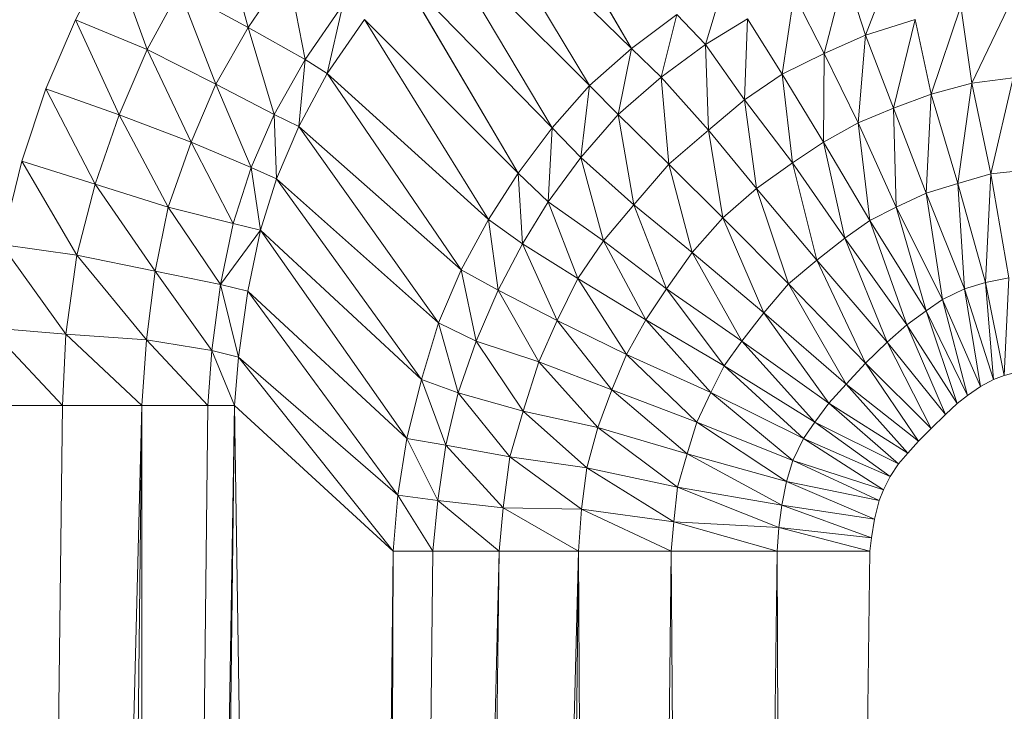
# Model space of a CAD drawing. Header units: metres. Extents: x 391.1 to 427.5, y 12.7 to 28.4.
# Tile 160 of 222: x 408.202 to 408.2521, y 24.0296 to 24.0648. Entities that reach past the tile are written whole.
import ezdxf

# ---------------------------------------------------------------- set-up
doc = ezdxf.new("R2010")
doc.units = ezdxf.units.M
doc.layers.add('02_MOBILIARIO', color=7, linetype='Continuous', lineweight=18)

# ---------------------------------------------------------------- blocks, each defined once
blk = doc.blocks.new('Family - Plats de dutxa PS-1-153501-01_ENLLUMENAT_PS1')
at = {"layer": '02_MOBILIARIO', "color": 253, "true_color": 0xaaaaaa}
for p, q in [((0.101401, 0.712641), (0.095882, 0.72219)), ((0.095882, 0.72219), (0.101401, 0.712641)), ((0.101401, 0.712641), (0.093482, 0.720373)), ((0.099255, 0.710758), (0.093482, 0.720373)), ((0.093482, 0.720373), (0.099255, 0.710758)), ((0.093482, 0.720373), (0.101401, 0.712641)), ((0.080487, 0.718877), (0.081883, 0.713704)), ((0.081883, 0.713704), (0.080487, 0.718877)), ((0.091424, 0.718573), (0.099255, 0.710758)), ((0.091424, 0.718573), (0.097357, 0.708596)), ((0.097357, 0.708596), (0.091424, 0.718573)), ((0.091424, 0.718573), (0.099255, 0.710758)), ((0.073086, 0.714101), (0.074923, 0.717635)), ((0.073086, 0.714101), (0.074923, 0.717635)), ((0.074923, 0.717635), (0.076727, 0.712582)), ((0.076727, 0.712582), (0.074923, 0.717635)), ((0.113325, 0.713322), (0.114906, 0.717416)), ((0.114906, 0.717416), (0.113325, 0.713322)), ((0.081883, 0.713704), (0.083873, 0.716686)), ((0.083873, 0.716686), (0.081883, 0.713704)), ((0.083873, 0.716686), (0.084782, 0.712078)), ((0.084782, 0.712078), (0.083873, 0.716686)), ((0.097357, 0.708596), (0.089624, 0.716515)), ((0.089624, 0.716515), (0.097357, 0.708596)), ((0.089624, 0.716515), (0.095621, 0.706286)), ((0.095621, 0.706286), (0.089624, 0.716515)), ((0.111221, 0.712384), (0.112277, 0.716516)), ((0.112277, 0.716516), (0.111221, 0.712384)), ((0.113325, 0.713322), (0.112277, 0.716516)), ((0.112277, 0.716516), (0.113325, 0.713322)), ((0.105173, 0.712834), (0.106078, 0.715878)), ((0.106078, 0.715878), (0.105173, 0.712834)), ((0.07838, 0.71561), (0.076727, 0.712582)), ((0.076727, 0.712582), (0.07838, 0.71561)), ((0.081883, 0.713704), (0.07838, 0.71561)), ((0.07838, 0.71561), (0.081883, 0.713704)), ((0.07838, 0.71561), (0.080239, 0.710814)), ((0.080239, 0.710814), (0.07838, 0.71561)), ((0.10908, 0.711333), (0.109685, 0.71539)), ((0.109685, 0.71539), (0.10908, 0.711333)), ((0.111221, 0.712384), (0.109685, 0.71539)), ((0.109685, 0.71539), (0.111221, 0.712384)), ((0.118734, 0.710871), (0.120767, 0.715127)), ((0.120767, 0.715127), (0.118734, 0.710871)), ((0.084782, 0.712078), (0.086705, 0.71487)), ((0.086705, 0.71487), (0.084782, 0.712078)), ((0.086705, 0.71487), (0.085903, 0.711362)), ((0.085903, 0.711362), (0.086705, 0.71487)), ((0.116668, 0.710308), (0.118175, 0.714789)), ((0.118175, 0.714789), (0.116668, 0.710308)), ((0.118734, 0.710871), (0.118175, 0.714789)), ((0.118175, 0.714789), (0.118734, 0.710871)), ((0.103712, 0.714376), (0.101401, 0.712641)), ((0.101401, 0.712641), (0.103712, 0.714376)), ((0.102919, 0.711183), (0.103712, 0.714376)), ((0.103712, 0.714376), (0.102919, 0.711183)), ((0.105173, 0.712834), (0.103712, 0.714376)), ((0.103712, 0.714376), (0.105173, 0.712834)), ((0.107314, 0.714148), (0.105173, 0.712834)), ((0.105173, 0.712834), (0.107314, 0.714148)), ((0.107164, 0.710019), (0.107314, 0.714148)), ((0.107314, 0.714148), (0.107164, 0.710019)), ((0.10908, 0.711333), (0.107314, 0.714148)), ((0.107314, 0.714148), (0.10908, 0.711333)), ((0.071574, 0.710589), (0.073086, 0.714101)), ((0.071574, 0.710589), (0.073086, 0.714101)), ((0.073086, 0.714101), (0.076727, 0.712582)), ((0.073086, 0.714101), (0.0753, 0.709251)), ((0.0753, 0.709251), (0.073086, 0.714101)), ((0.076727, 0.712582), (0.073086, 0.714101)), ((0.080239, 0.710814), (0.081883, 0.713704)), ((0.081883, 0.713704), (0.080239, 0.710814)), ((0.084782, 0.712078), (0.081883, 0.713704)), ((0.081883, 0.713704), (0.084782, 0.712078)), ((0.081883, 0.713704), (0.083199, 0.70927)), ((0.083199, 0.70927), (0.081883, 0.713704)), ((0.085903, 0.711362), (0.087807, 0.714116)), ((0.087807, 0.714116), (0.085903, 0.711362)), ((0.095621, 0.706286), (0.087807, 0.714116)), ((0.087807, 0.714116), (0.095621, 0.706286)), ((0.087807, 0.714116), (0.09412, 0.703919)), ((0.09412, 0.703919), (0.087807, 0.714116)), ((0.113325, 0.713322), (0.115842, 0.71411)), ((0.115842, 0.71411), (0.113325, 0.713322)), ((0.114752, 0.709595), (0.115842, 0.71411)), ((0.115842, 0.71411), (0.114752, 0.709595)), ((0.116668, 0.710308), (0.115842, 0.71411)), ((0.115842, 0.71411), (0.116668, 0.710308)), ((0.113325, 0.713322), (0.111221, 0.712384)), ((0.111221, 0.712384), (0.113325, 0.713322)), ((0.112949, 0.708845), (0.113325, 0.713322)), ((0.113325, 0.713322), (0.112949, 0.708845)), ((0.113325, 0.713322), (0.114752, 0.709595)), ((0.114752, 0.709595), (0.113325, 0.713322)), ((0.101401, 0.712641), (0.099255, 0.710758)), ((0.099255, 0.710758), (0.101401, 0.712641)), ((0.100727, 0.70927), (0.101401, 0.712641)), ((0.101401, 0.712641), (0.100727, 0.70927)), ((0.102919, 0.711183), (0.101401, 0.712641)), ((0.101401, 0.712641), (0.102919, 0.711183)), ((0.105173, 0.712834), (0.102919, 0.711183)), ((0.102919, 0.711183), (0.105173, 0.712834)), ((0.107164, 0.710019), (0.105173, 0.712834)), ((0.105323, 0.708481), (0.105173, 0.712834)), ((0.105173, 0.712834), (0.105323, 0.708481)), ((0.105173, 0.712834), (0.107164, 0.710019)), ((0.0753, 0.709251), (0.076727, 0.712582)), ((0.076727, 0.712582), (0.0753, 0.709251)), ((0.076727, 0.712582), (0.080239, 0.710814)), ((0.076727, 0.712582), (0.078968, 0.707857)), ((0.078968, 0.707857), (0.076727, 0.712582)), ((0.080239, 0.710814), (0.076727, 0.712582)), ((0.111221, 0.712384), (0.10908, 0.711333)), ((0.10908, 0.711333), (0.111221, 0.712384)), ((0.111184, 0.707869), (0.111221, 0.712384)), ((0.111221, 0.712384), (0.111184, 0.707869)), ((0.112949, 0.708845), (0.111221, 0.712384)), ((0.111221, 0.712384), (0.112949, 0.708845)), ((0.083199, 0.70927), (0.084782, 0.712078)), ((0.084782, 0.712078), (0.083199, 0.70927)), ((0.084782, 0.712078), (0.084454, 0.708654)), ((0.084454, 0.708654), (0.084782, 0.712078)), ((0.085903, 0.711362), (0.084782, 0.712078)), ((0.084782, 0.712078), (0.085903, 0.711362)), ((0.084454, 0.708654), (0.085903, 0.711362)), ((0.085903, 0.711362), (0.084454, 0.708654)), ((0.09412, 0.703919), (0.085903, 0.711362)), ((0.085903, 0.711362), (0.09412, 0.703919)), ((0.085903, 0.711362), (0.092731, 0.701364)), ((0.092731, 0.701364), (0.085903, 0.711362)), ((0.102919, 0.711183), (0.100727, 0.70927)), ((0.100727, 0.70927), (0.102919, 0.711183)), ((0.105323, 0.708481), (0.102919, 0.711183)), ((0.103297, 0.706743), (0.102919, 0.711183)), ((0.102919, 0.711183), (0.103297, 0.706743)), ((0.102919, 0.711183), (0.105323, 0.708481)), ((0.10908, 0.711333), (0.107164, 0.710019)), ((0.107164, 0.710019), (0.10908, 0.711333)), ((0.111184, 0.707869), (0.10908, 0.711333)), ((0.109606, 0.706818), (0.10908, 0.711333)), ((0.10908, 0.711333), (0.109606, 0.706818)), ((0.10908, 0.711333), (0.111184, 0.707869)), ((0.118734, 0.710871), (0.120838, 0.711134)), ((0.120838, 0.711134), (0.118734, 0.710871)), ((0.119711, 0.706244), (0.120838, 0.711134)), ((0.120838, 0.711134), (0.119711, 0.706244)), ((0.078968, 0.707857), (0.080239, 0.710814)), ((0.080239, 0.710814), (0.078968, 0.707857)), ((0.083199, 0.70927), (0.080239, 0.710814)), ((0.080239, 0.710814), (0.083199, 0.70927)), ((0.080239, 0.710814), (0.082035, 0.706565)), ((0.082035, 0.706565), (0.080239, 0.710814)), ((0.099255, 0.710758), (0.097357, 0.708596)), ((0.097357, 0.708596), (0.099255, 0.710758)), ((0.099255, 0.710758), (0.098815, 0.707078)), ((0.098815, 0.707078), (0.099255, 0.710758)), ((0.099255, 0.710758), (0.100727, 0.70927)), ((0.099255, 0.710758), (0.100727, 0.70927)), ((0.116668, 0.710308), (0.118734, 0.710871)), ((0.118734, 0.710871), (0.116668, 0.710308)), ((0.11802, 0.705756), (0.118734, 0.710871)), ((0.118734, 0.710871), (0.11802, 0.705756)), ((0.119711, 0.706244), (0.118734, 0.710871)), ((0.118734, 0.710871), (0.119711, 0.706244)), ((0.070343, 0.706895), (0.071574, 0.710589)), ((0.070343, 0.706895), (0.071574, 0.710589)), ((0.0753, 0.709251), (0.071574, 0.710589)), ((0.071574, 0.710589), (0.0753, 0.709251)), ((0.071574, 0.710589), (0.074078, 0.705715)), ((0.074078, 0.705715), (0.071574, 0.710589)), ((0.114752, 0.709595), (0.116668, 0.710308)), ((0.116668, 0.710308), (0.114752, 0.709595)), ((0.116405, 0.705268), (0.116668, 0.710308)), ((0.116668, 0.710308), (0.116405, 0.705268)), ((0.11802, 0.705756), (0.116668, 0.710308)), ((0.116668, 0.710308), (0.11802, 0.705756)), ((0.107164, 0.710019), (0.105323, 0.708481)), ((0.105323, 0.708481), (0.107164, 0.710019)), ((0.109606, 0.706818), (0.107164, 0.710019)), ((0.107765, 0.705505), (0.107164, 0.710019)), ((0.107164, 0.710019), (0.107765, 0.705505)), ((0.107164, 0.710019), (0.109606, 0.706818)), ((0.0753, 0.709251), (0.074078, 0.705715)), ((0.074078, 0.705715), (0.0753, 0.709251)), ((0.078968, 0.707857), (0.0753, 0.709251)), ((0.0753, 0.709251), (0.078968, 0.707857)), ((0.0753, 0.709251), (0.077806, 0.704551)), ((0.077806, 0.704551), (0.0753, 0.709251)), ((0.083199, 0.70927), (0.082035, 0.706565)), ((0.082035, 0.706565), (0.083199, 0.70927)), ((0.084454, 0.708654), (0.083199, 0.70927)), ((0.083199, 0.70927), (0.084454, 0.708654)), ((0.083199, 0.70927), (0.083325, 0.705987)), ((0.083325, 0.705987), (0.083199, 0.70927)), ((0.100727, 0.70927), (0.098815, 0.707078)), ((0.098815, 0.707078), (0.100727, 0.70927)), ((0.100727, 0.70927), (0.103297, 0.706743)), ((0.100727, 0.70927), (0.101517, 0.704674)), ((0.101517, 0.704674), (0.100727, 0.70927)), ((0.100727, 0.70927), (0.103297, 0.706743)), ((0.112949, 0.708845), (0.114752, 0.709595)), ((0.114752, 0.709595), (0.112949, 0.708845)), ((0.116405, 0.705268), (0.114752, 0.709595)), ((0.114885, 0.704551), (0.114752, 0.709595)), ((0.114752, 0.709595), (0.114885, 0.704551)), ((0.114752, 0.709595), (0.116405, 0.705268)), ((0.083325, 0.705987), (0.084454, 0.708654)), ((0.084454, 0.708654), (0.083325, 0.705987)), ((0.092731, 0.701364), (0.084454, 0.708654)), ((0.084454, 0.708654), (0.092731, 0.701364)), ((0.084454, 0.708654), (0.091568, 0.69866)), ((0.091568, 0.69866), (0.084454, 0.708654)), ((0.111184, 0.707869), (0.112949, 0.708845)), ((0.112949, 0.708845), (0.111184, 0.707869)), ((0.114885, 0.704551), (0.112949, 0.708845)), ((0.113536, 0.703877), (0.112949, 0.708845)), ((0.112949, 0.708845), (0.113536, 0.703877)), ((0.112949, 0.708845), (0.114885, 0.704551)), ((0.097357, 0.708596), (0.095621, 0.706286)), ((0.095621, 0.706286), (0.097357, 0.708596)), ((0.097357, 0.708596), (0.097163, 0.704824)), ((0.097163, 0.704824), (0.097357, 0.708596)), ((0.098815, 0.707078), (0.097357, 0.708596)), ((0.097357, 0.708596), (0.098815, 0.707078)), ((0.105323, 0.708481), (0.103297, 0.706743)), ((0.103297, 0.706743), (0.105323, 0.708481)), ((0.105323, 0.708481), (0.107765, 0.705505)), ((0.107765, 0.705505), (0.105323, 0.708481)), ((0.106053, 0.704015), (0.105323, 0.708481)), ((0.105323, 0.708481), (0.106053, 0.704015)), ((0.077806, 0.704551), (0.078968, 0.707857)), ((0.078968, 0.707857), (0.077806, 0.704551)), ((0.082035, 0.706565), (0.078968, 0.707857)), ((0.078968, 0.707857), (0.082035, 0.706565)), ((0.078968, 0.707857), (0.081118, 0.70371)), ((0.081118, 0.70371), (0.078968, 0.707857)), ((0.109606, 0.706818), (0.111184, 0.707869)), ((0.111184, 0.707869), (0.109606, 0.706818)), ((0.113536, 0.703877), (0.111184, 0.707869)), ((0.112273, 0.702979), (0.111184, 0.707869)), ((0.111184, 0.707869), (0.112273, 0.702979)), ((0.111184, 0.707869), (0.113536, 0.703877)), ((0.069318, 0.702653), (0.070343, 0.706895)), ((0.069318, 0.702653), (0.070343, 0.706895)), ((0.074078, 0.705715), (0.070343, 0.706895)), ((0.070343, 0.706895), (0.074078, 0.705715)), ((0.070343, 0.706895), (0.073146, 0.702106)), ((0.073146, 0.702106), (0.070343, 0.706895)), ((0.098815, 0.707078), (0.097163, 0.704824)), ((0.097163, 0.704824), (0.098815, 0.707078)), ((0.101517, 0.704674), (0.098815, 0.707078)), ((0.098815, 0.707078), (0.101517, 0.704674)), ((0.098815, 0.707078), (0.099978, 0.702833)), ((0.099978, 0.702833), (0.098815, 0.707078)), ((0.103297, 0.706743), (0.101517, 0.704674)), ((0.101517, 0.704674), (0.103297, 0.706743)), ((0.103297, 0.706743), (0.106053, 0.704015)), ((0.103297, 0.706743), (0.104493, 0.702232)), ((0.104493, 0.702232), (0.103297, 0.706743)), ((0.103297, 0.706743), (0.106053, 0.704015)), ((0.107765, 0.705505), (0.109606, 0.706818)), ((0.109606, 0.706818), (0.107765, 0.705505)), ((0.112273, 0.702979), (0.109606, 0.706818)), ((0.11084, 0.701854), (0.109606, 0.706818)), ((0.109606, 0.706818), (0.11084, 0.701854)), ((0.109606, 0.706818), (0.112273, 0.702979)), ((0.082035, 0.706565), (0.081118, 0.70371)), ((0.081118, 0.70371), (0.082035, 0.706565)), ((0.083325, 0.705987), (0.082035, 0.706565)), ((0.082035, 0.706565), (0.083325, 0.705987)), ((0.082035, 0.706565), (0.08251, 0.70337)), ((0.08251, 0.70337), (0.082035, 0.706565)), ((0.095621, 0.706286), (0.09412, 0.703919)), ((0.09412, 0.703919), (0.095621, 0.706286)), ((0.097163, 0.704824), (0.095621, 0.706286)), ((0.095621, 0.706286), (0.097163, 0.704824)), ((0.095621, 0.706286), (0.09585, 0.702683)), ((0.09585, 0.702683), (0.095621, 0.706286)), ((0.119711, 0.706244), (0.11802, 0.705756)), ((0.11802, 0.705756), (0.119711, 0.706244)), ((0.119433, 0.700706), (0.119711, 0.706244)), ((0.119711, 0.706244), (0.119433, 0.700706)), ((0.121477, 0.706432), (0.119711, 0.706244)), ((0.119711, 0.706244), (0.121477, 0.706432)), ((0.120627, 0.700944), (0.119711, 0.706244)), ((0.119711, 0.706244), (0.120627, 0.700944)), ((0.074078, 0.705715), (0.073146, 0.702106)), ((0.073146, 0.702106), (0.074078, 0.705715)), ((0.074078, 0.705715), (0.077806, 0.704551)), ((0.074078, 0.705715), (0.077134, 0.701296)), ((0.077134, 0.701296), (0.074078, 0.705715)), ((0.077806, 0.704551), (0.074078, 0.705715)), ((0.08251, 0.70337), (0.083325, 0.705987)), ((0.083325, 0.705987), (0.08251, 0.70337)), ((0.091568, 0.69866), (0.083325, 0.705987)), ((0.083325, 0.705987), (0.091568, 0.69866)), ((0.083325, 0.705987), (0.090705, 0.695767)), ((0.090705, 0.695767), (0.083325, 0.705987)), ((0.11802, 0.705756), (0.116405, 0.705268)), ((0.116405, 0.705268), (0.11802, 0.705756)), ((0.119433, 0.700706), (0.11802, 0.705756)), ((0.118359, 0.700386), (0.11802, 0.705756)), ((0.11802, 0.705756), (0.118359, 0.700386)), ((0.11802, 0.705756), (0.119433, 0.700706)), ((0.106053, 0.704015), (0.107765, 0.705505)), ((0.107765, 0.705505), (0.106053, 0.704015)), ((0.11084, 0.701854), (0.107765, 0.705505)), ((0.10939, 0.700643), (0.107765, 0.705505)), ((0.107765, 0.705505), (0.10939, 0.700643)), ((0.107765, 0.705505), (0.11084, 0.701854)), ((0.116405, 0.705268), (0.114885, 0.704551)), ((0.114885, 0.704551), (0.116405, 0.705268)), ((0.118359, 0.700386), (0.116405, 0.705268)), ((0.117241, 0.699839), (0.116405, 0.705268)), ((0.116405, 0.705268), (0.117241, 0.699839)), ((0.116405, 0.705268), (0.118359, 0.700386)), ((0.097163, 0.704824), (0.09585, 0.702683)), ((0.09585, 0.702683), (0.097163, 0.704824)), ((0.099978, 0.702833), (0.097163, 0.704824)), ((0.097163, 0.704824), (0.099978, 0.702833)), ((0.097163, 0.704824), (0.098664, 0.700917)), ((0.098664, 0.700917), (0.097163, 0.704824)), ((0.101517, 0.704674), (0.099978, 0.702833)), ((0.099978, 0.702833), (0.101517, 0.704674)), ((0.101517, 0.704674), (0.104493, 0.702232)), ((0.101517, 0.704674), (0.103179, 0.700391)), ((0.103179, 0.700391), (0.101517, 0.704674)), ((0.104493, 0.702232), (0.101517, 0.704674)), ((0.077134, 0.701296), (0.077806, 0.704551)), ((0.077806, 0.704551), (0.077134, 0.701296)), ((0.081118, 0.70371), (0.077806, 0.704551)), ((0.077806, 0.704551), (0.081118, 0.70371)), ((0.077806, 0.704551), (0.080472, 0.700616)), ((0.080472, 0.700616), (0.077806, 0.704551)), ((0.114885, 0.704551), (0.113536, 0.703877)), ((0.113536, 0.703877), (0.114885, 0.704551)), ((0.117241, 0.699839), (0.114885, 0.704551)), ((0.116405, 0.69926), (0.114885, 0.704551)), ((0.114885, 0.704551), (0.116405, 0.69926)), ((0.114885, 0.704551), (0.117241, 0.699839)), ((0.081118, 0.70371), (0.080472, 0.700616)), ((0.081118, 0.70371), (0.080472, 0.700616)), ((0.08251, 0.70337), (0.081118, 0.70371)), ((0.081118, 0.70371), (0.08251, 0.70337)), ((0.09412, 0.703919), (0.092731, 0.701364)), ((0.092731, 0.701364), (0.09412, 0.703919)), ((0.09585, 0.702683), (0.09412, 0.703919)), ((0.09412, 0.703919), (0.09585, 0.702683)), ((0.09412, 0.703919), (0.094608, 0.700313)), ((0.094608, 0.700313), (0.09412, 0.703919)), ((0.104493, 0.702232), (0.106053, 0.704015)), ((0.106053, 0.704015), (0.104493, 0.702232)), ((0.106053, 0.704015), (0.10939, 0.700643)), ((0.106053, 0.704015), (0.108143, 0.699158)), ((0.108143, 0.699158), (0.106053, 0.704015)), ((0.106053, 0.704015), (0.10939, 0.700643)), ((0.113536, 0.703877), (0.112273, 0.702979)), ((0.112273, 0.702979), (0.113536, 0.703877)), ((0.116405, 0.69926), (0.113536, 0.703877)), ((0.115428, 0.698547), (0.113536, 0.703877)), ((0.113536, 0.703877), (0.115428, 0.698547)), ((0.113536, 0.703877), (0.116405, 0.69926)), ((0.080472, 0.700616), (0.08251, 0.70337)), ((0.08251, 0.70337), (0.080472, 0.700616)), ((0.081865, 0.700276), (0.08251, 0.70337)), ((0.081865, 0.700276), (0.08251, 0.70337)), ((0.090705, 0.695767), (0.08251, 0.70337)), ((0.08251, 0.70337), (0.090705, 0.695767)), ((0.08251, 0.70337), (0.089954, 0.692762)), ((0.089954, 0.692762), (0.08251, 0.70337)), ((0.073146, 0.702106), (0.069318, 0.702653)), ((0.069318, 0.702653), (0.073146, 0.702106)), ((0.069318, 0.702653), (0.072599, 0.69807)), ((0.072599, 0.69807), (0.069318, 0.702653)), ((0.09585, 0.702683), (0.094608, 0.700313)), ((0.094608, 0.700313), (0.09585, 0.702683)), ((0.098664, 0.700917), (0.09585, 0.702683)), ((0.09585, 0.702683), (0.098664, 0.700917)), ((0.09585, 0.702683), (0.097614, 0.698776)), ((0.097614, 0.698776), (0.09585, 0.702683)), ((0.099978, 0.702833), (0.098664, 0.700917)), ((0.098664, 0.700917), (0.099978, 0.702833)), ((0.103179, 0.700391), (0.099978, 0.702833)), ((0.099978, 0.702833), (0.103179, 0.700391)), ((0.099978, 0.702833), (0.102128, 0.698814)), ((0.102128, 0.698814), (0.099978, 0.702833)), ((0.112273, 0.702979), (0.11084, 0.701854)), ((0.11084, 0.701854), (0.112273, 0.702979)), ((0.112273, 0.702979), (0.115428, 0.698547)), ((0.115428, 0.698547), (0.112273, 0.702979)), ((0.114422, 0.697674), (0.112273, 0.702979)), ((0.112273, 0.702979), (0.114422, 0.697674)), ((0.073146, 0.702106), (0.072599, 0.69807)), ((0.072599, 0.69807), (0.073146, 0.702106)), ((0.077134, 0.701296), (0.073146, 0.702106)), ((0.073146, 0.702106), (0.077134, 0.701296)), ((0.073146, 0.702106), (0.076699, 0.697796)), ((0.076699, 0.697796), (0.073146, 0.702106)), ((0.103179, 0.700391), (0.104493, 0.702232)), ((0.104493, 0.702232), (0.103179, 0.700391)), ((0.108143, 0.699158), (0.104493, 0.702232)), ((0.104493, 0.702232), (0.108143, 0.699158)), ((0.104493, 0.702232), (0.107018, 0.697724)), ((0.107018, 0.697724), (0.104493, 0.702232)), ((0.11084, 0.701854), (0.10939, 0.700643)), ((0.10939, 0.700643), (0.11084, 0.701854)), ((0.114422, 0.697674), (0.11084, 0.701854)), ((0.113322, 0.696607), (0.11084, 0.701854)), ((0.11084, 0.701854), (0.113322, 0.696607)), ((0.11084, 0.701854), (0.114422, 0.697674)), ((0.076699, 0.697796), (0.077134, 0.701296)), ((0.077134, 0.701296), (0.076699, 0.697796)), ((0.080472, 0.700616), (0.077134, 0.701296)), ((0.077134, 0.701296), (0.080472, 0.700616)), ((0.077134, 0.701296), (0.080021, 0.697251)), ((0.080021, 0.697251), (0.077134, 0.701296)), ((0.092731, 0.701364), (0.091568, 0.69866)), ((0.091568, 0.69866), (0.092731, 0.701364)), ((0.094608, 0.700313), (0.092731, 0.701364)), ((0.092731, 0.701364), (0.094608, 0.700313)), ((0.092731, 0.701364), (0.093482, 0.697721)), ((0.093482, 0.697721), (0.092731, 0.701364)), ((0.080472, 0.700616), (0.080021, 0.697251)), ((0.080021, 0.697251), (0.080472, 0.700616)), ((0.081865, 0.700276), (0.080472, 0.700616)), ((0.080472, 0.700616), (0.081865, 0.700276)), ((0.080472, 0.700616), (0.081379, 0.696911)), ((0.081379, 0.696911), (0.080472, 0.700616)), ((0.098664, 0.700917), (0.097614, 0.698776)), ((0.097614, 0.698776), (0.098664, 0.700917)), ((0.102128, 0.698814), (0.098664, 0.700917)), ((0.098664, 0.700917), (0.102128, 0.698814)), ((0.098664, 0.700917), (0.101152, 0.697048)), ((0.101152, 0.697048), (0.098664, 0.700917)), ((0.10939, 0.700643), (0.108143, 0.699158)), ((0.108143, 0.699158), (0.10939, 0.700643)), ((0.10939, 0.700643), (0.113322, 0.696607)), ((0.10939, 0.700643), (0.113322, 0.696607)), ((0.10939, 0.700643), (0.112328, 0.695524)), ((0.112328, 0.695524), (0.10939, 0.700643)), ((0.119433, 0.700706), (0.118359, 0.700386)), ((0.118359, 0.700386), (0.119433, 0.700706)), ((0.120627, 0.700944), (0.119433, 0.700706)), ((0.119433, 0.700706), (0.120627, 0.700944)), ((0.120388, 0.69598), (0.119433, 0.700706)), ((0.119845, 0.695763), (0.119433, 0.700706)), ((0.119433, 0.700706), (0.119845, 0.695763)), ((0.119433, 0.700706), (0.120388, 0.69598)), ((0.120388, 0.69598), (0.120627, 0.700944)), ((0.120627, 0.700944), (0.120388, 0.69598)), ((0.081379, 0.696911), (0.081865, 0.700276)), ((0.081865, 0.700276), (0.081379, 0.696911)), ((0.089954, 0.692762), (0.081865, 0.700276)), ((0.081865, 0.700276), (0.089954, 0.692762)), ((0.081865, 0.700276), (0.089504, 0.689869)), ((0.089504, 0.689869), (0.081865, 0.700276)), ((0.094608, 0.700313), (0.093482, 0.697721)), ((0.093482, 0.697721), (0.094608, 0.700313)), ((0.097614, 0.698776), (0.094608, 0.700313)), ((0.094608, 0.700313), (0.097614, 0.698776)), ((0.094608, 0.700313), (0.096675, 0.696672)), ((0.096675, 0.696672), (0.094608, 0.700313)), ((0.102128, 0.698814), (0.103179, 0.700391)), ((0.103179, 0.700391), (0.102128, 0.698814)), ((0.107018, 0.697724), (0.103179, 0.700391)), ((0.103179, 0.700391), (0.107018, 0.697724)), ((0.103179, 0.700391), (0.106121, 0.696461)), ((0.106121, 0.696461), (0.103179, 0.700391)), ((0.118359, 0.700386), (0.117241, 0.699839)), ((0.117241, 0.699839), (0.118359, 0.700386)), ((0.119845, 0.695763), (0.118359, 0.700386)), ((0.119173, 0.695416), (0.118359, 0.700386)), ((0.118359, 0.700386), (0.119173, 0.695416)), ((0.118359, 0.700386), (0.119845, 0.695763)), ((0.117241, 0.699839), (0.116405, 0.69926)), ((0.116405, 0.69926), (0.117241, 0.699839)), ((0.119173, 0.695416), (0.117241, 0.699839)), ((0.118521, 0.694959), (0.117241, 0.699839)), ((0.117241, 0.699839), (0.118521, 0.694959)), ((0.117241, 0.699839), (0.119173, 0.695416)), ((0.108143, 0.699158), (0.107018, 0.697724)), ((0.107018, 0.697724), (0.108143, 0.699158)), ((0.112328, 0.695524), (0.108143, 0.699158)), ((0.108143, 0.699158), (0.112328, 0.695524)), ((0.108143, 0.699158), (0.11145, 0.694569)), ((0.11145, 0.694569), (0.108143, 0.699158)), ((0.115428, 0.698547), (0.116405, 0.69926)), ((0.116405, 0.69926), (0.115428, 0.698547)), ((0.118521, 0.694959), (0.116405, 0.69926)), ((0.117982, 0.694539), (0.116405, 0.69926)), ((0.116405, 0.69926), (0.117982, 0.694539)), ((0.116405, 0.69926), (0.118521, 0.694959)), ((0.091568, 0.69866), (0.090705, 0.695767)), ((0.090705, 0.695767), (0.091568, 0.69866)), ((0.093482, 0.697721), (0.091568, 0.69866)), ((0.091568, 0.69866), (0.093482, 0.697721)), ((0.091568, 0.69866), (0.092581, 0.695091)), ((0.092581, 0.695091), (0.091568, 0.69866)), ((0.097614, 0.698776), (0.096675, 0.696672)), ((0.096675, 0.696672), (0.097614, 0.698776)), ((0.101152, 0.697048), (0.097614, 0.698776)), ((0.097614, 0.698776), (0.101152, 0.697048)), ((0.097614, 0.698776), (0.100402, 0.695245)), ((0.100402, 0.695245), (0.097614, 0.698776)), ((0.101152, 0.697048), (0.102128, 0.698814)), ((0.102128, 0.698814), (0.101152, 0.697048)), ((0.106121, 0.696461), (0.102128, 0.698814)), ((0.102128, 0.698814), (0.106121, 0.696461)), ((0.102128, 0.698814), (0.105446, 0.695113)), ((0.105446, 0.695113), (0.102128, 0.698814)), ((0.072599, 0.69807), (0.068703, 0.698412)), ((0.068703, 0.698412), (0.072599, 0.69807)), ((0.068703, 0.698412), (0.072413, 0.694438)), ((0.072413, 0.694438), (0.068703, 0.698412)), ((0.114422, 0.697674), (0.115428, 0.698547)), ((0.115428, 0.698547), (0.114422, 0.697674)), ((0.117982, 0.694539), (0.115428, 0.698547)), ((0.117397, 0.693983), (0.115428, 0.698547)), ((0.115428, 0.698547), (0.117397, 0.693983)), ((0.115428, 0.698547), (0.117982, 0.694539)), ((0.072599, 0.69807), (0.072413, 0.694438)), ((0.072413, 0.694438), (0.072599, 0.69807)), ((0.076699, 0.697796), (0.072599, 0.69807)), ((0.072599, 0.69807), (0.076699, 0.697796)), ((0.072599, 0.69807), (0.076458, 0.694438)), ((0.076458, 0.694438), (0.072599, 0.69807)), ((0.076458, 0.694438), (0.076699, 0.697796)), ((0.076699, 0.697796), (0.076458, 0.694438)), ((0.080021, 0.697251), (0.076699, 0.697796)), ((0.076699, 0.697796), (0.080021, 0.697251)), ((0.076699, 0.697796), (0.079828, 0.694438)), ((0.079828, 0.694438), (0.076699, 0.697796)), ((0.093482, 0.697721), (0.092581, 0.695091)), ((0.092581, 0.695091), (0.093482, 0.697721)), ((0.096675, 0.696672), (0.093482, 0.697721)), ((0.093482, 0.697721), (0.096675, 0.696672)), ((0.093482, 0.697721), (0.095887, 0.694156)), ((0.095887, 0.694156), (0.093482, 0.697721)), ((0.107018, 0.697724), (0.106121, 0.696461)), ((0.106121, 0.696461), (0.107018, 0.697724)), ((0.107018, 0.697724), (0.11145, 0.694569)), ((0.107018, 0.697724), (0.110737, 0.693592)), ((0.110737, 0.693592), (0.107018, 0.697724)), ((0.11145, 0.694569), (0.107018, 0.697724)), ((0.113322, 0.696607), (0.114422, 0.697674)), ((0.114422, 0.697674), (0.113322, 0.696607)), ((0.117397, 0.693983), (0.114422, 0.697674)), ((0.116662, 0.693278), (0.114422, 0.697674)), ((0.114422, 0.697674), (0.116662, 0.693278)), ((0.114422, 0.697674), (0.117397, 0.693983)), ((0.080021, 0.697251), (0.079828, 0.694438)), ((0.079828, 0.694438), (0.080021, 0.697251)), ((0.081379, 0.696911), (0.080021, 0.697251)), ((0.080021, 0.697251), (0.081379, 0.696911)), ((0.080021, 0.697251), (0.081177, 0.694438)), ((0.081177, 0.694438), (0.080021, 0.697251)), ((0.081177, 0.694438), (0.081379, 0.696911)), ((0.081379, 0.696911), (0.081177, 0.694438)), ((0.089504, 0.689869), (0.081379, 0.696911)), ((0.081379, 0.696911), (0.089504, 0.689869)), ((0.081379, 0.696911), (0.089267, 0.687023)), ((0.089267, 0.687023), (0.081379, 0.696911)), ((0.095887, 0.694156), (0.096675, 0.696672)), ((0.096675, 0.696672), (0.095887, 0.694156)), ((0.096675, 0.696672), (0.100402, 0.695245)), ((0.096675, 0.696672), (0.099689, 0.693329)), ((0.099689, 0.693329), (0.096675, 0.696672)), ((0.100402, 0.695245), (0.096675, 0.696672)), ((0.100402, 0.695245), (0.101152, 0.697048)), ((0.101152, 0.697048), (0.100402, 0.695245)), ((0.105446, 0.695113), (0.101152, 0.697048)), ((0.101152, 0.697048), (0.105446, 0.695113)), ((0.101152, 0.697048), (0.104729, 0.693592)), ((0.104729, 0.693592), (0.101152, 0.697048)), ((0.112328, 0.695524), (0.113322, 0.696607)), ((0.113322, 0.696607), (0.112328, 0.695524)), ((0.113322, 0.696607), (0.116662, 0.693278)), ((0.113322, 0.696607), (0.116017, 0.692618)), ((0.116017, 0.692618), (0.113322, 0.696607)), ((0.113322, 0.696607), (0.116662, 0.693278)), ((0.106121, 0.696461), (0.105446, 0.695113)), ((0.105446, 0.695113), (0.106121, 0.696461)), ((0.110737, 0.693592), (0.106121, 0.696461)), ((0.106121, 0.696461), (0.110737, 0.693592)), ((0.106121, 0.696461), (0.110159, 0.692756)), ((0.110159, 0.692756), (0.106121, 0.696461)), ((0.121343, 0.696219), (0.120388, 0.69598)), ((0.121343, 0.696219), (0.120388, 0.69598)), ((0.090705, 0.695767), (0.089954, 0.692762)), ((0.089954, 0.692762), (0.090705, 0.695767)), ((0.092581, 0.695091), (0.090705, 0.695767)), ((0.090705, 0.695767), (0.092581, 0.695091)), ((0.090705, 0.695767), (0.091943, 0.692424)), ((0.091943, 0.692424), (0.090705, 0.695767)), ((0.119845, 0.695763), (0.119173, 0.695416)), ((0.119845, 0.695763), (0.119173, 0.695416)), ((0.120388, 0.69598), (0.119845, 0.695763)), ((0.120388, 0.69598), (0.119845, 0.695763)), ((0.092581, 0.695091), (0.091943, 0.692424)), ((0.091943, 0.692424), (0.092581, 0.695091)), ((0.092581, 0.695091), (0.095887, 0.694156)), ((0.092581, 0.695091), (0.095208, 0.691823)), ((0.095208, 0.691823), (0.092581, 0.695091)), ((0.095887, 0.694156), (0.092581, 0.695091)), ((0.099689, 0.693329), (0.100402, 0.695245)), ((0.100402, 0.695245), (0.099689, 0.693329)), ((0.104729, 0.693592), (0.100402, 0.695245)), ((0.100402, 0.695245), (0.104729, 0.693592)), ((0.100402, 0.695245), (0.104241, 0.691977)), ((0.104241, 0.691977), (0.100402, 0.695245)), ((0.105446, 0.695113), (0.104729, 0.693592)), ((0.104729, 0.693592), (0.105446, 0.695113)), ((0.110159, 0.692756), (0.105446, 0.695113)), ((0.105446, 0.695113), (0.110159, 0.692756)), ((0.105446, 0.695113), (0.109611, 0.691639)), ((0.109611, 0.691639), (0.105446, 0.695113)), ((0.11145, 0.694569), (0.112328, 0.695524)), ((0.112328, 0.695524), (0.11145, 0.694569)), ((0.116017, 0.692618), (0.112328, 0.695524)), ((0.112328, 0.695524), (0.116017, 0.692618)), ((0.112328, 0.695524), (0.115478, 0.692017)), ((0.115478, 0.692017), (0.112328, 0.695524)), ((0.119173, 0.695416), (0.118521, 0.694959)), ((0.119173, 0.695416), (0.118521, 0.694959)), ((0.110737, 0.693592), (0.11145, 0.694569)), ((0.11145, 0.694569), (0.110737, 0.693592)), ((0.115478, 0.692017), (0.11145, 0.694569)), ((0.11145, 0.694569), (0.115478, 0.692017)), ((0.11145, 0.694569), (0.114998, 0.691462)), ((0.114998, 0.691462), (0.11145, 0.694569)), ((0.118521, 0.694959), (0.117982, 0.694539)), ((0.118521, 0.694959), (0.117982, 0.694539)), ((0.068368, 0.694438), (0.072413, 0.694438)), ((0.072413, 0.694438), (0.068368, 0.694438)), ((0.072413, 0.694438), (0.069042, 0.4)), ((0.076458, 0.694438), (0.069042, 0.4)), ((0.069042, 0.4), (0.076458, 0.694438)), ((0.072413, 0.694438), (0.069042, 0.4)), ((0.072413, 0.694438), (0.076458, 0.694438)), ((0.076458, 0.694438), (0.072413, 0.694438)), ((0.073087, 0.4), (0.076458, 0.694438)), ((0.073087, 0.4), (0.076458, 0.694438)), ((0.079828, 0.694438), (0.076458, 0.4)), ((0.081177, 0.694438), (0.076458, 0.4)), ((0.076458, 0.4), (0.081177, 0.694438)), ((0.076458, 0.694438), (0.079828, 0.694438)), ((0.076458, 0.694438), (0.076458, 0.4)), ((0.079828, 0.694438), (0.076458, 0.4)), ((0.076458, 0.4), (0.076458, 0.694438)), ((0.079828, 0.694438), (0.076458, 0.694438)), ((0.077806, 0.4), (0.081177, 0.694438)), ((0.077806, 0.4), (0.081177, 0.694438)), ((0.079828, 0.694438), (0.081177, 0.694438)), ((0.081177, 0.694438), (0.079828, 0.694438)), ((0.081177, 0.694438), (0.089267, 0.687023)), ((0.081177, 0.694438), (0.085896, 0.4)), ((0.085896, 0.4), (0.081177, 0.694438)), ((0.089267, 0.687023), (0.081177, 0.694438)), ((0.095208, 0.691823), (0.095887, 0.694156)), ((0.095887, 0.694156), (0.095208, 0.691823)), ((0.099689, 0.693329), (0.095887, 0.694156)), ((0.095887, 0.694156), (0.099689, 0.693329)), ((0.095887, 0.694156), (0.099126, 0.691263)), ((0.099126, 0.691263), (0.095887, 0.694156)), ((0.117982, 0.694539), (0.117397, 0.693983)), ((0.117982, 0.694539), (0.117397, 0.693983)), ((0.104729, 0.693592), (0.104241, 0.691977)), ((0.104241, 0.691977), (0.104729, 0.693592)), ((0.109611, 0.691639), (0.104729, 0.693592)), ((0.104729, 0.693592), (0.109611, 0.691639)), ((0.104729, 0.693592), (0.109291, 0.690564)), ((0.109291, 0.690564), (0.104729, 0.693592)), ((0.110737, 0.693592), (0.110159, 0.692756)), ((0.110159, 0.692756), (0.110737, 0.693592)), ((0.114998, 0.691462), (0.110737, 0.693592)), ((0.110737, 0.693592), (0.114998, 0.691462)), ((0.110737, 0.693592), (0.114581, 0.690825)), ((0.114581, 0.690825), (0.110737, 0.693592)), ((0.117397, 0.693983), (0.116662, 0.693278)), ((0.117397, 0.693983), (0.116662, 0.693278)), ((0.099126, 0.691263), (0.099689, 0.693329)), ((0.099689, 0.693329), (0.099126, 0.691263)), ((0.104241, 0.691977), (0.099689, 0.693329)), ((0.099689, 0.693329), (0.104241, 0.691977)), ((0.099689, 0.693329), (0.103753, 0.690286)), ((0.103753, 0.690286), (0.099689, 0.693329)), ((0.116662, 0.693278), (0.116017, 0.692618)), ((0.116662, 0.693278), (0.116017, 0.692618)), ((0.089954, 0.692762), (0.089504, 0.689869)), ((0.089504, 0.689869), (0.089954, 0.692762)), ((0.091943, 0.692424), (0.089954, 0.692762)), ((0.089954, 0.692762), (0.091943, 0.692424)), ((0.089954, 0.692762), (0.09153, 0.689606)), ((0.09153, 0.689606), (0.089954, 0.692762)), ((0.110159, 0.692756), (0.109611, 0.691639)), ((0.109611, 0.691639), (0.110159, 0.692756)), ((0.114581, 0.690825), (0.110159, 0.692756)), ((0.110159, 0.692756), (0.114581, 0.690825)), ((0.110159, 0.692756), (0.114234, 0.690152)), ((0.114234, 0.690152), (0.110159, 0.692756)), ((0.116017, 0.692618), (0.115478, 0.692017)), ((0.116017, 0.692618), (0.115478, 0.692017)), ((0.091943, 0.692424), (0.09153, 0.689606)), ((0.09153, 0.689606), (0.091943, 0.692424)), ((0.095208, 0.691823), (0.091943, 0.692424)), ((0.091943, 0.692424), (0.095208, 0.691823)), ((0.091943, 0.692424), (0.09487, 0.689231)), ((0.09487, 0.689231), (0.091943, 0.692424)), ((0.095208, 0.691823), (0.09487, 0.689231)), ((0.09487, 0.689231), (0.095208, 0.691823)), ((0.099126, 0.691263), (0.095208, 0.691823)), ((0.095208, 0.691823), (0.099126, 0.691263)), ((0.095208, 0.691823), (0.098863, 0.689159)), ((0.098863, 0.689159), (0.095208, 0.691823)), ((0.104241, 0.691977), (0.103753, 0.690286)), ((0.103753, 0.690286), (0.104241, 0.691977)), ((0.109291, 0.690564), (0.104241, 0.691977)), ((0.104241, 0.691977), (0.109291, 0.690564)), ((0.104241, 0.691977), (0.109053, 0.689371)), ((0.109053, 0.689371), (0.104241, 0.691977)), ((0.109611, 0.691639), (0.109291, 0.690564)), ((0.109291, 0.690564), (0.109611, 0.691639)), ((0.109611, 0.691639), (0.114234, 0.690152)), ((0.109611, 0.691639), (0.114017, 0.689609)), ((0.114017, 0.689609), (0.109611, 0.691639)), ((0.114234, 0.690152), (0.109611, 0.691639)), ((0.115478, 0.692017), (0.114998, 0.691462)), ((0.115478, 0.692017), (0.114998, 0.691462)), ((0.098863, 0.689159), (0.099126, 0.691263)), ((0.099126, 0.691263), (0.098863, 0.689159)), ((0.103753, 0.690286), (0.099126, 0.691263)), ((0.099126, 0.691263), (0.103753, 0.690286)), ((0.099126, 0.691263), (0.103566, 0.688521)), ((0.103566, 0.688521), (0.099126, 0.691263)), ((0.114998, 0.691462), (0.114581, 0.690825)), ((0.114998, 0.691462), (0.114581, 0.690825)), ((0.109291, 0.690564), (0.109053, 0.689371)), ((0.109053, 0.689371), (0.109291, 0.690564)), ((0.114017, 0.689609), (0.109291, 0.690564)), ((0.109291, 0.690564), (0.114017, 0.689609)), ((0.109291, 0.690564), (0.113779, 0.688655)), ((0.113779, 0.688655), (0.109291, 0.690564)), ((0.114581, 0.690825), (0.114234, 0.690152)), ((0.114581, 0.690825), (0.114234, 0.690152)), ((0.103753, 0.690286), (0.103566, 0.688521)), ((0.103566, 0.688521), (0.103753, 0.690286)), ((0.109053, 0.689371), (0.103753, 0.690286)), ((0.103753, 0.690286), (0.109053, 0.689371)), ((0.103753, 0.690286), (0.108901, 0.688221)), ((0.108901, 0.688221), (0.103753, 0.690286)), ((0.114234, 0.690152), (0.114017, 0.689609)), ((0.114234, 0.690152), (0.114017, 0.689609)), ((0.089504, 0.689869), (0.089267, 0.687023)), ((0.089267, 0.687023), (0.089504, 0.689869)), ((0.09153, 0.689606), (0.089504, 0.689869)), ((0.089504, 0.689869), (0.09153, 0.689606)), ((0.089504, 0.689869), (0.091289, 0.687023)), ((0.091289, 0.687023), (0.089504, 0.689869)), ((0.09153, 0.689606), (0.091289, 0.687023)), ((0.091289, 0.687023), (0.09153, 0.689606)), ((0.09487, 0.689231), (0.09153, 0.689606)), ((0.09153, 0.689606), (0.09487, 0.689231)), ((0.09153, 0.689606), (0.09466, 0.687023)), ((0.09466, 0.687023), (0.09153, 0.689606)), ((0.114017, 0.689609), (0.113779, 0.688655)), ((0.114017, 0.689609), (0.113779, 0.688655)), ((0.09487, 0.689231), (0.09466, 0.687023)), ((0.09466, 0.687023), (0.09487, 0.689231)), ((0.098863, 0.689159), (0.09487, 0.689231)), ((0.09487, 0.689231), (0.098863, 0.689159)), ((0.09487, 0.689231), (0.098705, 0.687023)), ((0.098705, 0.687023), (0.09487, 0.689231)), ((0.098705, 0.687023), (0.098863, 0.689159)), ((0.098863, 0.689159), (0.098705, 0.687023)), ((0.103566, 0.688521), (0.098863, 0.689159)), ((0.098863, 0.689159), (0.103566, 0.688521)), ((0.098863, 0.689159), (0.103424, 0.687023)), ((0.103424, 0.687023), (0.098863, 0.689159)), ((0.109053, 0.689371), (0.108901, 0.688221)), ((0.108901, 0.688221), (0.109053, 0.689371)), ((0.113779, 0.688655), (0.109053, 0.689371)), ((0.109053, 0.689371), (0.113779, 0.688655)), ((0.109053, 0.689371), (0.113627, 0.6877)), ((0.113627, 0.6877), (0.109053, 0.689371)), ((0.113779, 0.688655), (0.113627, 0.6877)), ((0.113779, 0.688655), (0.113627, 0.6877)), ((0.103566, 0.688521), (0.103424, 0.687023)), ((0.103424, 0.687023), (0.103566, 0.688521)), ((0.108901, 0.688221), (0.103566, 0.688521)), ((0.103566, 0.688521), (0.108901, 0.688221)), ((0.103566, 0.688521), (0.108817, 0.687023)), ((0.108817, 0.687023), (0.103566, 0.688521)), ((0.108901, 0.688221), (0.108817, 0.687023)), ((0.108817, 0.687023), (0.108901, 0.688221)), ((0.113627, 0.6877), (0.108901, 0.688221)), ((0.108901, 0.688221), (0.113627, 0.6877)), ((0.108901, 0.688221), (0.113536, 0.687023)), ((0.113536, 0.687023), (0.108901, 0.688221)), ((0.113627, 0.6877), (0.113536, 0.687023)), ((0.113627, 0.6877), (0.113536, 0.687023)), ((0.085896, 0.4), (0.089267, 0.687023)), ((0.089267, 0.687023), (0.085896, 0.4)), ((0.091289, 0.687023), (0.087918, 0.4)), ((0.09466, 0.687023), (0.087918, 0.4)), ((0.087918, 0.4), (0.09466, 0.687023)), ((0.089267, 0.687023), (0.087918, 0.4)), ((0.091289, 0.687023), (0.087918, 0.4)), ((0.087918, 0.4), (0.089267, 0.687023)), ((0.089267, 0.687023), (0.091289, 0.687023)), ((0.091289, 0.687023), (0.089267, 0.687023)), ((0.09466, 0.687023), (0.091289, 0.4)), ((0.098705, 0.687023), (0.091289, 0.4)), ((0.091289, 0.4), (0.098705, 0.687023)), ((0.091289, 0.687023), (0.09466, 0.687023)), ((0.091289, 0.4), (0.09466, 0.687023)), ((0.09466, 0.687023), (0.091289, 0.687023)), ((0.09466, 0.687023), (0.098705, 0.687023)), ((0.098705, 0.687023), (0.09466, 0.687023)), ((0.095334, 0.4), (0.098705, 0.687023)), ((0.095334, 0.4), (0.098705, 0.687023)), ((0.098705, 0.687023), (0.103424, 0.687023)), ((0.098705, 0.687023), (0.100053, 0.4)), ((0.100053, 0.4), (0.098705, 0.687023)), ((0.103424, 0.687023), (0.098705, 0.687023)), ((0.100053, 0.4), (0.103424, 0.687023)), ((0.103424, 0.687023), (0.100053, 0.4)), ((0.103424, 0.687023), (0.108817, 0.687023)), ((0.103424, 0.687023), (0.105446, 0.4)), ((0.105446, 0.4), (0.103424, 0.687023)), ((0.108817, 0.687023), (0.103424, 0.687023)), ((0.105446, 0.4), (0.108817, 0.687023)), ((0.108817, 0.687023), (0.105446, 0.4)), ((0.108817, 0.687023), (0.113536, 0.687023)), ((0.108817, 0.687023), (0.110165, 0.4)), ((0.110165, 0.4), (0.108817, 0.687023)), ((0.113536, 0.687023), (0.108817, 0.687023)), ((0.113536, 0.687023), (0.110165, 0.4)), ((0.113536, 0.687023), (0.110165, 0.4))]:
    blk.add_line(p, q, dxfattribs=at)
blk = doc.blocks.new('LONDR55-XX_ZZ-ARQ-CAA-M3D-Londres55_ifc-1-01_ENLLUMENAT_PS1')
at = {"layer": '02_MOBILIARIO', "color": 253, "lineweight": 18, "true_color": 0xaaaaaa}
blk.add_blockref('Family - Plats de dutxa PS-1-153501-01_ENLLUMENAT_PS1', (408.131716, 23.350737), dxfattribs=at)

msp = doc.modelspace()

# ---------------------------------------------------------------- block references
at = {"lineweight": 5}
msp.add_blockref('LONDR55-XX_ZZ-ARQ-CAA-M3D-Londres55_ifc-1-01_ENLLUMENAT_PS1', (0, 0), dxfattribs=at)

doc.saveas('drawing.dxf')
